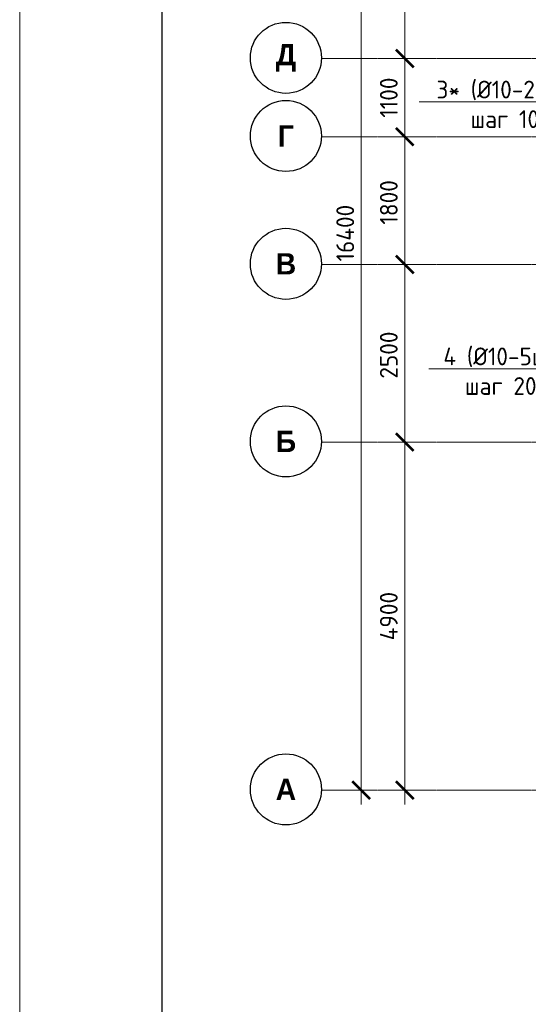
# Model space of a CAD drawing. Header units: millimetres. Extents: x -386473 to 311666, y -59273 to 291770.
# Tile 90 of 132: x 98012 to 105168, y 11801 to 25663. Entities that reach past the tile are written whole.
import ezdxf
from ezdxf import colors
from ezdxf.entities.mleader import LeaderData, LeaderLine
from ezdxf.math import Vec2, Vec3

# ---------------------------------------------------------------- set-up
doc = ezdxf.new("R2010")
doc.units = ezdxf.units.MM
doc.linetypes.add('______5', pattern=[1100, 800, -100, 100, -100])
doc.linetypes.add('осевая', pattern=[50.8, 31.75, -6.35, 6.35, -6.35])
for name, color, linetype, lineweight in [('Оси', 40, '______5', 18), ('подоснова', 151, 'Continuous', 5), ('ТОНКИЕ', 7, 'Continuous', 9)]:
    doc.layers.add(name, color=color, linetype=linetype, lineweight=lineweight)
doc.layers.add('ТОЛСТЫЕ_ОСНОВНЫЕ', color=6, linetype='Continuous')
doc.styles.add('Century Gothic', font='GOTHIC.TTF')
doc.styles.add('GOST-2.304_Type-B', font='GOST_Common.ttf')
doc.dimstyles.new('СПДС', dxfattribs={"dimscale": 100, "dimtxt": 2.5, "dimasz": 2.5, "dimexe": 1.25, "dimexo": 0, "dimtad": 1, "dimdec": 0, "dimtxsty": 'GOST-2.304_Type-B', "dimblk": 'ARCHTICK', "dimcen": 2.5, "dimdle": 2, "dimadec": 0, "dimazin": 2, "dimtfac": 0.75, "dimtdec": 0, "dimtmove": 1, "dimatfit": 3, "dimfxl": 1, "dimtolj": 1, "dimarcsym": 1})

# ---------------------------------------------------------------- blocks, each defined once
blk = doc.blocks.new('_ArchTick')
at = {"color": 0, "linetype": 'ByBlock', "const_width": 0.15}
blk.add_lwpolyline([(-0.5, -0.5), (0.5, 0.5)], dxfattribs=at)
blk = doc.blocks.new('*D427')
at = {"color": 0, "lineweight": -2, "transparency": 16777216}
for p, q in [((979756, -14893), (979756, 1907)), ((979756, 1707), (979881, 1707)), ((979756, -14693), (979881, -14693))]:
    blk.add_line(p, q, dxfattribs=at)
at = {"layer": 'DEFPOINTS', "color": 0, "transparency": 16777216}
for p in [(979756, 1707), (979756, 1707), (979756, -14693)]:
    blk.add_point(p, dxfattribs=at)
at = {"color": 0, "lineweight": -2, "transparency": 16777216, "xscale": 250, "yscale": 250, "zscale": 250}
for p, rotation in [((979756, 1707), 90), ((979756, -14693), 270)]:
    blk.add_blockref('_ArchTick', p, dxfattribs=dict(at, rotation=rotation))
at = {"color": 0, "transparency": 16777216, "insert": (979531, -6851), "char_height": 250, "width": 104166.67, "attachment_point": 5, "rotation": 90, "style": 'GOST-2.304_Type-B'}
blk.add_mtext('\\A1;16400', dxfattribs=at)
blk = doc.blocks.new('NSY101')
at = {"color": 0, "linetype": 'ByBlock', "lineweight": -2}
blk.add_circle((0, 0), 50, dxfattribs=at)
blk = doc.blocks.new('СЛОЖНЫЙ_ОБЪЕКТ_23')
at = {"layer": 'Оси', "color": 16, "linetype": 'Continuous', "lineweight": 25, "transparency": 33554687, "xscale": 9.999999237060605, "yscale": 9.999999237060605, "zscale": 9.999999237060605}
blk.add_blockref('NSY101', (-12319, -19997), dxfattribs=at)
at = {"layer": 'Оси', "color": 16, "linetype": 'Continuous', "lineweight": 25, "transparency": 33554687, "insert": (-12319, -19997), "char_height": 300, "width": 460, "attachment_point": 5, "style": 'Century Gothic'}
blk.add_mtext('\\A1;{\\fCentury Gothic|i0|b1;\\H300.000000;\\W1.000000;\\C16;А}\\P', dxfattribs=at)
blk = doc.blocks.new('СЛОЖНЫЙ_ОБЪЕКТ_24')
at = {"layer": 'Оси', "color": 16, "linetype": 'Continuous', "lineweight": 25, "transparency": 33554687, "xscale": 9.999999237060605, "yscale": 9.999999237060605, "zscale": 9.999999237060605}
blk.add_blockref('NSY101', (-12319, -15097), dxfattribs=at)
at = {"layer": 'Оси', "color": 16, "linetype": 'Continuous', "lineweight": 25, "transparency": 33554687, "insert": (-12319, -15097), "char_height": 300, "width": 390, "attachment_point": 5, "style": 'Century Gothic'}
blk.add_mtext('\\A1;{\\fCentury Gothic|i0|b1;\\H300.000000;\\W1.000000;\\C16;Б}\\P', dxfattribs=at)
blk = doc.blocks.new('СЛОЖНЫЙ_ОБЪЕКТ_25')
at = {"layer": 'Оси', "color": 16, "linetype": 'Continuous', "lineweight": 25, "transparency": 33554687, "xscale": 9.999999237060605, "yscale": 9.999999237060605, "zscale": 9.999999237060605}
blk.add_blockref('NSY101', (-12319, -12597), dxfattribs=at)
at = {"layer": 'Оси', "color": 16, "linetype": 'Continuous', "lineweight": 25, "transparency": 33554687, "insert": (-12319, -12597), "char_height": 300, "width": 390, "attachment_point": 5, "style": 'Century Gothic'}
blk.add_mtext('\\A1;{\\fCentury Gothic|i0|b1;\\H300.000000;\\W1.000000;\\C16;В}\\P', dxfattribs=at)
blk = doc.blocks.new('СЛОЖНЫЙ_ОБЪЕКТ_26')
at = {"layer": 'Оси', "color": 16, "linetype": 'Continuous', "lineweight": 25, "transparency": 33554687, "xscale": 9.999999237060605, "yscale": 9.999999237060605, "zscale": 9.999999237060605}
blk.add_blockref('NSY101', (-12319, -10797), dxfattribs=at)
at = {"layer": 'Оси', "color": 16, "linetype": 'Continuous', "lineweight": 25, "transparency": 33554687, "insert": (-12319, -10797), "char_height": 300, "width": 345, "attachment_point": 5, "style": 'Century Gothic'}
blk.add_mtext('\\A1;{\\fCentury Gothic|i0|b1;\\H300.000000;\\W1.000000;\\C16;Г}\\P', dxfattribs=at)
blk = doc.blocks.new('СЛОЖНЫЙ_ОБЪЕКТ_27')
at = {"layer": 'Оси', "color": 16, "linetype": 'Continuous', "lineweight": 25, "transparency": 33554687, "xscale": 9.999999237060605, "yscale": 9.999999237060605, "zscale": 9.999999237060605}
blk.add_blockref('NSY101', (-12319, -9697), dxfattribs=at)
at = {"layer": 'Оси', "color": 16, "linetype": 'Continuous', "lineweight": 25, "transparency": 33554687, "insert": (-12319, -9697), "char_height": 300, "width": 470, "attachment_point": 5, "style": 'Century Gothic'}
blk.add_mtext('\\A1;{\\fCentury Gothic|i0|b1;\\H300.000000;\\W1.000000;\\C16;Д}\\P', dxfattribs=at)
blk = doc.blocks.new('*D408')
at = {"color": 0, "lineweight": -2, "transparency": 16777216}
for p, q in [((980369, -14893), (980369, -9593)), ((980369, -9793), (980494, -9793)), ((980369, -14693), (980494, -14693))]:
    blk.add_line(p, q, dxfattribs=at)
at = {"layer": 'DEFPOINTS', "color": 0, "transparency": 16777216}
for p in [(980369, -9793), (980369, -9793), (980369, -14693)]:
    blk.add_point(p, dxfattribs=at)
at = {"color": 0, "lineweight": -2, "transparency": 16777216, "xscale": 250, "yscale": 250, "zscale": 250}
for p, rotation in [((980369, -9793), 90), ((980369, -14693), 270)]:
    blk.add_blockref('_ArchTick', p, dxfattribs=dict(at, rotation=rotation))
at = {"color": 0, "transparency": 16777216, "insert": (980144, -12243), "char_height": 250, "width": 83333.33, "attachment_point": 5, "rotation": 90, "style": 'GOST-2.304_Type-B'}
blk.add_mtext('\\A1;4900', dxfattribs=at)
blk = doc.blocks.new('*D409')
at = {"color": 0, "lineweight": -2, "transparency": 16777216}
for p, q in [((980369, -9993), (980369, -7093)), ((980369, -7293), (980494, -7293)), ((980369, -9793), (980494, -9793))]:
    blk.add_line(p, q, dxfattribs=at)
at = {"layer": 'DEFPOINTS', "color": 0, "transparency": 16777216}
for p in [(980369, -7293), (980369, -7293), (980369, -9793)]:
    blk.add_point(p, dxfattribs=at)
at = {"color": 0, "lineweight": -2, "transparency": 16777216, "xscale": 250, "yscale": 250, "zscale": 250}
for p, rotation in [((980369, -7293), 90), ((980369, -9793), 270)]:
    blk.add_blockref('_ArchTick', p, dxfattribs=dict(at, rotation=rotation))
at = {"color": 0, "transparency": 16777216, "insert": (980144, -8568), "char_height": 250, "width": 83333.33, "attachment_point": 5, "rotation": 90, "style": 'GOST-2.304_Type-B'}
blk.add_mtext('\\A1;2500', dxfattribs=at)
blk = doc.blocks.new('*D410')
at = {"color": 0, "lineweight": -2, "transparency": 16777216}
for p, q in [((980369, -7493), (980369, -5293)), ((980369, -5493), (980494, -5493)), ((980369, -7293), (980494, -7293))]:
    blk.add_line(p, q, dxfattribs=at)
at = {"layer": 'DEFPOINTS', "color": 0, "transparency": 16777216}
for p in [(980369, -5493), (980369, -5493), (980369, -7293)]:
    blk.add_point(p, dxfattribs=at)
at = {"color": 0, "lineweight": -2, "transparency": 16777216, "xscale": 250, "yscale": 250, "zscale": 250}
for p, rotation in [((980369, -5493), 90), ((980369, -7293), 270)]:
    blk.add_blockref('_ArchTick', p, dxfattribs=dict(at, rotation=rotation))
at = {"color": 0, "transparency": 16777216, "insert": (980144, -6418), "char_height": 250, "width": 83333.33, "attachment_point": 5, "rotation": 90, "style": 'GOST-2.304_Type-B'}
blk.add_mtext('\\A1;1800', dxfattribs=at)
blk = doc.blocks.new('*D411')
at = {"color": 0, "lineweight": -2, "transparency": 16777216}
for p, q in [((980369, -5693), (980369, -4193)), ((980369, -4393), (980494, -4393)), ((980369, -5493), (980494, -5493))]:
    blk.add_line(p, q, dxfattribs=at)
at = {"layer": 'DEFPOINTS', "color": 0, "transparency": 16777216}
for p in [(980369, -4393), (980369, -4393), (980369, -5493)]:
    blk.add_point(p, dxfattribs=at)
at = {"color": 0, "lineweight": -2, "transparency": 16777216, "xscale": 250, "yscale": 250, "zscale": 250}
for p, rotation in [((980369, -4393), 90), ((980369, -5493), 270)]:
    blk.add_blockref('_ArchTick', p, dxfattribs=dict(at, rotation=rotation))
at = {"color": 0, "transparency": 16777216, "insert": (980144, -4943), "char_height": 250, "width": 83333.33, "attachment_point": 5, "rotation": 90, "style": 'GOST-2.304_Type-B'}
blk.add_mtext('\\A1;1100', dxfattribs=at)
blk = doc.blocks.new('*D412')
at = {"color": 0, "lineweight": -2, "transparency": 16777216}
for p, q in [((980369, -4593), (980369, -1193)), ((980369, -1393), (980494, -1393)), ((980369, -4393), (980494, -4393))]:
    blk.add_line(p, q, dxfattribs=at)
at = {"layer": 'DEFPOINTS', "color": 0, "transparency": 16777216}
for p in [(980369, -1393), (980369, -1393), (980369, -4393)]:
    blk.add_point(p, dxfattribs=at)
at = {"color": 0, "lineweight": -2, "transparency": 16777216, "xscale": 250, "yscale": 250, "zscale": 250}
for p, rotation in [((980369, -1393), 90), ((980369, -4393), 270)]:
    blk.add_blockref('_ArchTick', p, dxfattribs=dict(at, rotation=rotation))
at = {"color": 0, "transparency": 16777216, "insert": (980144, -2918), "char_height": 250, "width": 83333.33, "attachment_point": 5, "rotation": 90, "style": 'GOST-2.304_Type-B'}
blk.add_mtext('\\A1;3000', dxfattribs=at)
blk = doc.blocks.new('_None')
blk = doc.blocks.new('*U44')
at = {"layer": 'ТОЛСТЫЕ_ОСНОВНЫЕ', "color": 6}
blk.add_lwpolyline([(20, 5), (886, 5), (886, 415), (20, 415)], close=True, dxfattribs=at)
at = {"layer": 'ТОНКИЕ'}
blk.add_lwpolyline([(0, 0), (891, 0), (891, 420), (0, 420)], close=True, dxfattribs=at)
blk = doc.blocks.new('оси2')
at = {"layer": 'Оси', "color": 16, "linetype": 'осевая', "lineweight": 0, "ltscale": 0.25, "transparency": 33554687}
for p, q in [((979200, -4392.9), (1032582.1, -4392.9)), ((979200, -5492.9), (1032582.1, -5492.9)), ((979200, -7292.9), (1032582.1, -7292.9)), ((979200, -9792.9), (1032582.1, -9792.9)), ((979200, -14692.9), (1032582.1, -14692.9))]:
    blk.add_line(p, q, dxfattribs=at)
at = {"layer": 'Оси', "color": 16, "linetype": 'Continuous', "lineweight": 25, "transparency": 33554687}
for name in ['СЛОЖНЫЙ_ОБЪЕКТ_27', 'СЛОЖНЫЙ_ОБЪЕКТ_26', 'СЛОЖНЫЙ_ОБЪЕКТ_25', 'СЛОЖНЫЙ_ОБЪЕКТ_24', 'СЛОЖНЫЙ_ОБЪЕКТ_23']:
    blk.add_blockref(name, (991015, 5314), dxfattribs=at)
for base, p1, p2, picture, middle in [((979756.2, 1707.1), (979756.2, -14692.9), (979756.2, 1707.1), '*D427', (979756.2, -6851.5)), ((980368.8, -1392.9), (980368.8, -4392.9), (980368.8, -1392.9), '*D412', (980368.8, -2918)), ((980368.8, -4392.9), (980368.8, -5492.9), (980368.8, -4392.9), '*D411', (980368.8, -4942.9)), ((980368.8, -5492.9), (980368.8, -7292.9), (980368.8, -5492.9), '*D410', (980368.8, -6418)), ((980368.8, -7292.9), (980368.8, -9792.9), (980368.8, -7292.9), '*D409', (980368.8, -8568)), ((980368.8, -9792.9), (980368.8, -14692.9), (980368.8, -9792.9), '*D408', (980368.8, -12242.9))]:
    dim = blk.add_linear_dim(base=base, p1=p1, p2=p2, angle=90, dimstyle='СПДС', override={"dimgap": 1})
    dim.commit()
    dim.dimension.update_dxf_attribs({"geometry": picture, "text_midpoint": middle, "dimtype": 128})

msp = doc.modelspace()

# ---------------------------------------------------------------- block references
at = {"xscale": 100, "yscale": 100, "zscale": 100}
msp.add_blockref('*U44', (98011.6, -4296.7), dxfattribs=at)
at = {"layer": 'подоснова', "color": 2, "ltscale": 0.3}
msp.add_blockref('оси2', (-876938.7, 29509.2), dxfattribs=at)

# ---------------------------------------------------------------- leaders
at = {"layer": 'подоснова', "color": 3, "ltscale": 0.3}
ml = msp.add_multileader_mtext('Standard', dxfattribs=at)
ml.set_content('3* (%%C10-23шт.)\\Pшаг 100', color=3, style='GOST-2.304_Type-B')
ml.set_leader_properties(color=256, linetype='ByLayer', lineweight=15)
ml.set_arrow_properties(name='NONE')
ml.build(insert=Vec2(0, 0))
ml.multileader.update_dxf_attribs({"text_left_attachment_type": 6, "text_right_attachment_type": 6, "dogleg_length": 0.1, "arrow_head_size": 18})
ctx = ml.context
ctx.base_point, ctx.char_height, ctx.arrow_head_size, ctx.landing_gap_size, ctx.plane_origin = Vec3(103820.4, 24504.8), 250, 18, 20, Vec3(99066.5, 26470.4)
ctx.left_attachment, ctx.right_attachment, ctx.text_align_type = 6, 6, 1
notes = []
notes.append((ctx, [(1, (1, 1, 0), (106017.3, 24504.8), (-1, 0), 0.1, [(0, [(107707.1, 23616.3)], 0, [])])]))
ctx.mtext.insert, ctx.mtext.alignment, ctx.mtext.flow_direction = Vec3(104918.8, 24804.8), 2, 5
ml = msp.add_multileader_mtext('Standard', dxfattribs=at)
ml.set_content('4 (%%C10-5шт.)\\Pшаг 200', color=3, style='GOST-2.304_Type-B')
ml.set_leader_properties(color=256, linetype='ByLayer', lineweight=15)
ml.set_arrow_properties(name='NONE')
ml.build(insert=Vec2(0, 0))
ml.multileader.update_dxf_attribs({"text_left_attachment_type": 6, "text_right_attachment_type": 6, "dogleg_length": 0.1, "arrow_head_size": 18})
ctx = ml.context
ctx.base_point, ctx.char_height, ctx.arrow_head_size, ctx.landing_gap_size, ctx.plane_origin = Vec3(103924.1, 20747.9), 250, 18, 20, Vec3(98074.9, 22807.9)
ctx.left_attachment, ctx.right_attachment, ctx.text_align_type = 6, 6, 1
notes.append((ctx, [(1, (1, 1, 0), (105799.8, 20747.9), (-1, 0), 0.1, [(0, [(106715.5, 19953.8)], 0, [])])]))
ctx.mtext.insert, ctx.mtext.alignment, ctx.mtext.flow_direction = Vec3(104861.9, 21047.9), 2, 5
for ctx, leaders in notes:
    for number, flags, end, landing, length, lines in leaders:
        leader = LeaderData()
        leader.index, (leader.has_last_leader_line, leader.has_dogleg_vector, leader.attachment_direction) = number, flags
        leader.last_leader_point, leader.dogleg_vector, leader.dogleg_length = Vec3(end), Vec3(landing), length
        for number, points, colour, breaks in lines:
            line = LeaderLine()
            line.index, line.vertices, line.color, line.breaks = number, Vec3.list(points), colors.encode_raw_color(colour), breaks
            leader.lines.append(line)
        ctx.leaders.append(leader)

doc.saveas('drawing.dxf')
